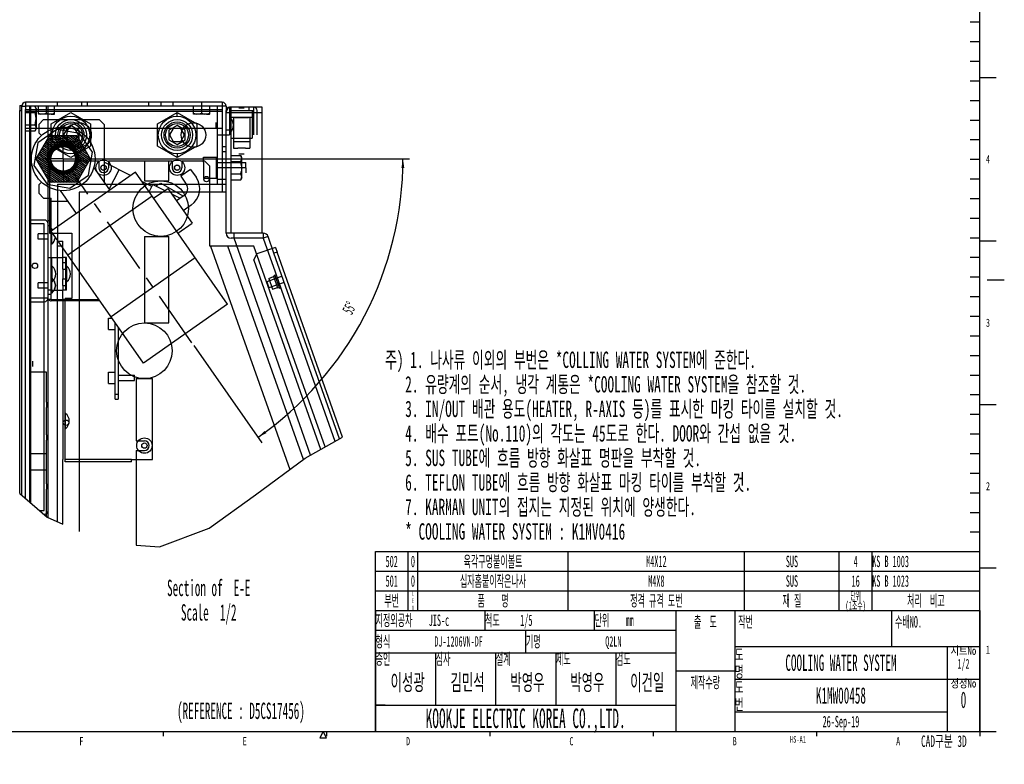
# Model space of a CAD drawing. Header units: millimetres. Extents: x 0 to 4195, y 0 to 2965.
# Tile 21 of 27: x 2686 to 4192, y 0 to 1138. Entities that reach past the tile are written whole.
import ezdxf

# ---------------------------------------------------------------- set-up
doc = ezdxf.new("R2010")
doc.units = ezdxf.units.MM
doc.header["$LTSCALE"] = 231.275
doc.linetypes.add('CENTER', pattern=[0.6, 0.375, -0.075, 0.075, -0.075])
doc.layers.get('0').update_dxf_attribs({"linetype": 'CONTINUOUS'})
for name, color, linetype in [('02___PRT_ALL_AXES', 7, 'CONTINUOUS'), ('7_ALL_FEATURES', 7, 'CONTINUOUS'), ('ALL_AXIS', 7, 'CONTINUOUS'), ('ALL_COSM_SKETCH', 7, 'CONTINUOUS')]:
    doc.layers.add(name, color=color, linetype=linetype)
doc.styles.get("Standard").update_dxf_attribs({"font": 'txt', "width": 0.5})
doc.styles.add('TEXTSTYLE_2', font='txt', dxfattribs={"width": 0.6})
doc.styles.add('TEXTSTYLE_5', font='txt', dxfattribs={"width": 0.8})
doc.dimstyles.new('DIMSTYLE_5', dxfattribs={"dimtxt": 17.5, "dimasz": 13.8, "dimexe": 2, "dimexo": 1, "dimgap": 3.5, "dimtad": 1, "dimdec": 1, "dimlfac": 0.4, "dimdsep": 46, "dimtxsty": 'Standard', "dimblk": '_FILLED', "dimblk1": '_FILLED', "dimblk2": '_FILLED', "dimcen": 0.09, "dimadec": 3, "dimazin": 2, "dimtp": 0.5, "dimtm": 0.5, "dimtfac": 1, "dimtdec": 65535, "dimtofl": 0, "dimtmove": 0, "dimatfit": 3, "dimldrblk": '_FILLED', "dimfxl": 0, "dimtolj": 1, "dimarcsym": 0})

# ---------------------------------------------------------------- blocks, each defined once
blk = doc.blocks.new('*D16')
at = {"color": 2, "linetype": 'Continuous'}
for p, q in [((2788.6, 925.6), (3282.2, 925.6)), ((2952.1, 640.3), (3056.2, 491.5))]:
    blk.add_line(p, q, dxfattribs=at)
for start, end in [(332.5, 360), (305, 332.5)]:
    blk.add_arc((2752.3, 925.6), 519.9, start, end, dxfattribs=at)
for points in [[(3274.3, 911.8), (3272.2, 925.6), (3269.8, 911.8)], [(3060.4, 509.6), (3050.5, 499.7), (3063, 505.9)]]:
    blk.add_solid(points, dxfattribs=at)
at = {"color": 2, "linetype": 'Continuous', "insert": (3182.4, 701.7), "char_height": 17.5, "width": 29.167, "attachment_point": 2, "rotation": 62.5, "line_spacing_factor": 0.9}
blk.add_mtext('55\\fgdt;{\\fgdt;~}', dxfattribs=at)
blk = doc.blocks.new('_FILLED')
at = {"color": 0, "linetype": 'ByBlock'}
blk.add_solid([(0, 0), (-1, 0.16), (-1, -0.16)], dxfattribs=at)
blk = doc.blocks.new('NAME_BL0', base_point=(3447, 142.9))
at = {"color": 2, "linetype": 'Continuous'}
for p, q in [((3230.2, 90.2), (3230.2, 105.2)), ((3245.2, 90.2), (3230.2, 90.2))]:
    blk.add_line(p, q, dxfattribs=at)
for s, height, width, p in [('DJ-1206VN-DF', 15.75, 0.5, (3320.4, 179.8)), ('Q2LN', 15.75, 0.5, (3581.9, 179.8)), ('이성광', 25, 0.583333, (3253.3, 112.7)), ('김민석', 25, 0.583333, (3345, 112.7)), ('박영우', 25, 0.583333, (3436.6, 112.7)), ('박영우', 25, 0.583333, (3528.3, 112.7)), ('이건일', 25, 0.583333, (3620, 112.7))]:
    blk.add_text(s, height=height, dxfattribs=dict(at, width=width)).set_placement(p)

msp = doc.modelspace()

# ---------------------------------------------------------------- hatches: boundary and pattern name
at = {"linetype": 'Continuous'}
h = msp.add_hatch(dxfattribs=at)
h.set_pattern_fill('DEFAULT__9', color=2, scale=2.53339, angle=325, style=0, pattern_type=0)
h.set_pattern_definition([(325, (0, 0), (1.4530928, 2.0752316), [])])
edge = h.paths.add_edge_path()
edge.add_line((2731.663, 961.3317), (2772.9147, 961.3317))
edge.add_line((2772.9147, 961.3317), (2793.5405, 925.6067))
edge.add_line((2793.5405, 925.6067), (2772.9147, 889.8817))
edge.add_line((2772.9147, 889.8817), (2731.663, 889.8817))
edge.add_line((2731.663, 889.8817), (2711.0372, 925.6067))
edge.add_line((2711.0372, 925.6067), (2731.663, 961.3317))
edge.add_arc((2752.2888, 925.6067), 23.8125, 0, 180)
edge.add_arc((2752.2888, 925.6067), 23.8125, 180, 360)
h = msp.add_hatch(dxfattribs=at)
h.set_pattern_fill('DEFAULT__8', color=2, scale=1.465576, angle=205, style=0, pattern_type=0)
h.set_pattern_definition([(205, (0, 0), (0.6193793, -1.3282631), [])])
edge = h.paths.add_edge_path()
edge.add_arc((2752.2888, 925.6067), 23.8125, 90, 270)
edge.add_arc((2752.2888, 925.6067), 23.8125, 270, 450)
edge.add_arc((2752.2888, 925.6067), 18.75, 90, 270)
edge.add_arc((2752.2888, 925.6067), 18.75, 270, 450)

# ---------------------------------------------------------------- linework, layer by layer
at = {"color": 7, "linetype": 'Continuous'}
for p, q in [((4154.9999, 50), (4154.9999, 2920)), ((2694.7824, 1012.0633), (2694.7824, 1006.3133)), ((2736.5324, 1012.0633), (2716.5324, 1012.0633)), ((2936.5324, 1012.0633), (2916.5324, 1012.0633)), ((2974.0324, 1012.0633), (2954.0324, 1012.0633)), ((2995.7824, 1012.0633), (2995.7824, 1006.3133)), ((2686.0324, 413.8523), (2686.0324, 999.5633)), ((2686.0324, 999.5633), (2689.0324, 999.5633)), ((2689.0324, 1006.3133), (2694.7824, 1006.3133)), ((2689.0324, 411.2544), (2689.0324, 1000.8133)), ((2694.7824, 406.2753), (2694.7824, 1000.8133)), ((2995.7824, 1000.5633), (2694.7824, 1000.5633)), ((2694.7824, 998.3133), (2995.7824, 998.3133)), ((2694.7824, 996.4452), (2709.2202, 996.4452)), ((2700.5324, 1006.3133), (2700.5324, 401.2961)), ((2987.7824, 1006.3133), (2700.5324, 1006.3133)), ((2702.7824, 399.3478), (2702.7824, 1006.3133)), ((2709.2202, 1005.8272), (2710.0208, 1004.2145)), ((2710.0205, 1004.2153), (2709.2202, 1005.8272)), ((2711.0324, 1002.6883), (2709.2202, 1005.8272)), ((2709.2202, 996.4452), (2710.0208, 998.0579)), ((2710.0205, 1004.2153), (2710.5063, 1002.6679)), ((2710.5063, 999.6045), (2710.0205, 998.0571)), ((2710.5059, 1002.6699), (2710.6716, 1001.1352)), ((2710.6716, 1001.1372), (2710.5059, 999.6025)), ((2711.0324, 1002.6883), (2711.0324, 971.4383)), ((2714.0324, 1006.3133), (2714.0324, 995.0741)), ((2726.5324, 995.0741), (2724.3839, 994.4582)), ((2724.3848, 994.4585), (2726.5324, 995.0741)), ((2726.5324, 993.8133), (2726.5324, 1006.3133)), ((2734.0324, 979.3838), (2764.0324, 996.7043)), ((2764.0324, 996.7043), (2794.0324, 979.3838)), ((2896.5324, 979.3838), (2926.5324, 996.7043)), ((2926.5324, 990.8133), (2926.5324, 996.7043)), ((2926.5324, 996.7043), (2956.5324, 979.3838)), ((2951.5324, 993.9576), (2951.5324, 995.0741)), ((2964.0324, 995.0741), (2961.8839, 994.4582)), ((2964.0324, 993.8133), (2964.0324, 995.0741)), ((2976.5324, 993.9576), (2976.5324, 1006.3133)), ((2987.7824, 1006.3133), (2987.7824, 962.0633)), ((3001.5324, 1006.3133), (2995.7824, 1006.3133)), ((2995.7824, 1000.5633), (2995.7824, 874.5633)), ((3001.5324, 874.5633), (3001.5324, 999.5633)), ((3001.5324, 996.5633), (3056.5324, 996.5633)), ((3006.5324, 1004.5633), (3006.5324, 965.3133)), ((3009.0324, 999.5633), (3009.0324, 957.0633)), ((3009.0324, 999.5633), (3041.5324, 999.5633)), ((3009.5324, 996.5633), (3009.5324, 1004.5633)), ((3029.4074, 1004.5633), (3021.1574, 1004.5633)), ((3021.2824, 1003.6883), (3029.2824, 1003.6883)), ((3044.0324, 962.0633), (3044.0324, 1004.5633)), ((3049.0324, 962.0633), (3049.0324, 999.5633)), ((2734.0324, 993.8133), (2714.2824, 993.8133)), ((2722.3258, 994.0851), (2720.2812, 993.9576)), ((2724.3848, 994.4585), (2722.3233, 994.0848)), ((2971.5324, 993.8133), (2951.7824, 993.8133)), ((2959.8258, 994.0851), (2957.7812, 993.9576)), ((2961.8848, 994.4585), (2959.8233, 994.0848)), ((2986.5324, 973.0633), (2986.5324, 981.0633)), ((3007.2535, 977.0633), (3007.2535, 988.8133)), ((3009.0324, 989.5633), (3041.5324, 989.5633)), ((3012.7824, 989.5633), (3012.7824, 952.0633)), ((3014.7824, 988.6883), (3035.7824, 988.6883)), ((3037.7824, 989.5633), (3037.7824, 952.0633)), ((3041.5324, 989.5633), (3041.5324, 957.0633)), ((2694.7824, 977.6813), (2709.2202, 977.6813)), ((2709.2202, 977.6813), (2710.0208, 976.0687)), ((2710.0205, 976.0695), (2709.2202, 977.6813)), ((2711.0324, 971.4383), (2709.2202, 968.2994)), ((2709.2202, 968.2994), (2710.0208, 969.9121)), ((2710.0205, 976.0695), (2710.5063, 974.5221)), ((2710.5063, 971.4586), (2710.0205, 969.9112)), ((2710.5059, 974.5241), (2710.6716, 972.9894)), ((2710.6716, 972.9914), (2710.5059, 971.4566)), ((2742.3322, 970.5179), (2713.4914, 950.3234)), ((2734.0324, 944.7428), (2734.0324, 979.3838)), ((2777.0055, 964.4041), (2742.3322, 970.5179)), ((2764.0324, 976.497), (2751.5324, 969.2802)), ((2751.5324, 969.2802), (2751.5324, 954.8464)), ((2758.2589, 972.0633), (2752.4854, 962.0633)), ((2774.4074, 972.0633), (2758.2589, 972.0633)), ((2776.5324, 969.2802), (2764.0324, 976.497)), ((2775.5794, 962.0633), (2769.8059, 972.0633)), ((2776.5324, 954.8464), (2776.5324, 969.2802)), ((2797.2001, 935.5633), (2777.0055, 964.4041)), ((2794.0324, 979.3838), (2794.0324, 944.7428)), ((2896.5324, 944.7428), (2896.5324, 979.3838)), ((2926.5324, 976.497), (2914.0324, 969.2802)), ((2914.0324, 969.2802), (2914.0324, 954.8464)), ((2920.7589, 972.0633), (2914.9854, 962.0633)), ((2932.3059, 972.0633), (2916.1574, 972.0633)), ((2939.0324, 969.2802), (2926.5324, 976.497)), ((2938.0794, 962.0633), (2932.3059, 972.0633)), ((2939.0324, 954.8464), (2939.0324, 969.2802)), ((2956.5324, 979.3838), (2956.5324, 944.7428)), ((3006.5324, 969.5633), (3001.5324, 969.5633)), ((3006.5324, 977.0633), (3006.1464, 977.0633)), ((2713.4914, 950.3234), (2707.3776, 915.6501)), ((2711.0372, 925.6067), (2731.663, 961.3317)), ((2731.663, 961.3317), (2772.9147, 961.3317)), ((2751.5324, 954.8464), (2764.0324, 947.6295)), ((2752.4854, 962.0633), (2758.2589, 952.0633)), ((2758.2589, 952.0633), (2769.8059, 952.0633)), ((2764.0324, 947.6295), (2776.5324, 954.8464)), ((2769.8059, 952.0633), (2775.5794, 962.0633)), ((2772.9147, 961.3317), (2793.5405, 925.6067)), ((2914.0324, 954.8464), (2926.5324, 947.6295)), ((2914.9854, 962.0633), (2920.7589, 952.0633)), ((2920.7589, 952.0633), (2932.3059, 952.0633)), ((2926.5324, 947.6295), (2939.0324, 954.8464)), ((2932.3059, 952.0633), (2938.0794, 962.0633)), ((2987.7824, 962.0633), (3001.5324, 962.0633)), ((3009.0324, 957.0633), (3041.5324, 957.0633)), ((3012.7824, 952.0633), (3037.7824, 952.0633)), ((2764.0324, 927.4223), (2734.0324, 944.7428)), ((2794.0324, 944.7428), (2764.0324, 927.4223)), ((2791.0862, 900.89), (2797.2001, 935.5633)), ((2926.5324, 927.4223), (2896.5324, 944.7428)), ((2956.5324, 944.7428), (2926.5324, 927.4223)), ((2995.7824, 944.5633), (3001.5324, 944.5633)), ((3031.0324, 942.0633), (3019.5324, 942.0633)), ((2731.663, 889.8817), (2711.0372, 925.6067)), ((2729.0324, 921.1883), (2729.0324, 912.9383)), ((2731.5324, 922.0633), (2731.5324, 812.0633)), ((2806.5324, 922.0633), (2731.5324, 922.0633)), ((2793.5405, 925.6067), (2772.9147, 889.8817)), ((2806.5324, 922.0633), (2806.5324, 912.0633)), ((2855.111, 899.9416), (2814.7888, 920.4867)), ((2821.5324, 922.0633), (2821.5324, 912.0633)), ((2914.0324, 922.0633), (2821.5324, 922.0633)), ((2914.0324, 892.0633), (2914.0324, 922.0633)), ((2919.0324, 922.0633), (2919.0324, 912.0633)), ((2926.5324, 933.3133), (2926.5324, 927.4223)), ((2934.0324, 922.0633), (2934.0324, 912.0633)), ((2966.7824, 920.7235), (2966.7824, 903.403)), ((2976.5324, 914.5633), (2969.0324, 922.0633)), ((2986.7824, 895.8133), (2986.7824, 928.3133)), ((3009.5324, 893.2994), (3009.5324, 930.8272)), ((3009.5324, 921.4452), (3023.9702, 921.4452)), ((3029.2824, 932.9383), (3021.2824, 932.9383)), ((3025.7824, 927.6883), (3023.9702, 930.8272)), ((3025.7824, 896.4383), (3025.7824, 927.6883)), ((2707.3776, 915.6501), (2727.5721, 886.8093)), ((2822.7621, 879.4431), (2837.7213, 908.8021)), ((3003.9264, 703.5275), (2862.6832, 905.2437)), ((2947.1659, 909.4642), (2932.2163, 898.9965)), ((2947.1659, 909.4642), (2955.5544, 897.4841)), ((3031.7824, 912.0633), (2986.7824, 912.0633)), ((3023.9702, 902.6813), (3024.7708, 905.9067)), ((3025.2559, 915.1307), (3025.4216, 912.0613)), ((3025.4216, 912.0653), (3025.2559, 908.9958)), ((3031.7824, 912.0633), (3031.7824, 904.0633)), ((2772.9147, 889.8817), (2731.663, 889.8817)), ((2762.2454, 880.6954), (2791.0862, 900.89)), ((2887.8404, 883.2651), (2872.655, 891.0025)), ((2932.2163, 898.9965), (2940.6049, 887.0164)), ((3009.5324, 902.6813), (3023.9702, 902.6813)), ((3025.7824, 896.4383), (3023.9702, 893.2994)), ((2727.5721, 886.8093), (2762.2454, 880.6954)), ((2743.5324, 887.0633), (2743.5324, 799.5633)), ((3001.5324, 874.5633), (2776.5324, 874.5633)), ((2883.7264, 875.1909), (2889.5145, 886.5507)), ((2889.5145, 886.5507), (2907.727, 877.2709)), ((2995.7824, 887.0633), (3001.5324, 887.0633)), ((2888.4941, 868.3818), (2759.4777, 778.0435)), ((2917.9694, 872.0522), (2931.3154, 865.2521)), ((2937.5352, 869.6073), (2925.5551, 861.2187)), ((2948.003, 854.6577), (2936.0229, 846.2692)), ((2723.2824, 832.0633), (2700.5324, 832.0633)), ((2723.2824, 826.3133), (2700.5324, 826.3133)), ((2723.2824, 387.8133), (2723.2824, 826.3133)), ((2729.0324, 387.8133), (2729.0324, 826.3133)), ((2874.9099, 613.1892), (2733.6667, 814.9054)), ((2731.5324, 812.0633), (2765.2824, 812.0633)), ((2743.5324, 799.5633), (2751.5324, 799.5633)), ((2765.2824, 812.0633), (2765.2824, 712.0633)), ((2914.0324, 674.5633), (2914.0324, 807.0633)), ((3058.3723, 812.0633), (3001.5324, 812.0633)), ((3058.3723, 804.0633), (3009.5324, 804.0633)), ((3013.8324, 804.0633), (3013.8324, 812.0633)), ((3130.7968, 472.6661), (3013.8331, 804.0633)), ((3058.3723, 812.0633), (3058.3723, 804.0633)), ((3065.9162, 806.7258), (3058.3723, 804.0633)), ((2977.7164, 792.0633), (3098.8885, 450.4834)), ((3044.0324, 792.0633), (2977.7164, 792.0633)), ((3119.9027, 466.0555), (3004.0324, 792.0633)), ((3152.9088, 485.1444), (3044.0324, 792.0633)), ((3077.068, 790.1524), (3048.7783, 780.1678)), ((3077.068, 790.1524), (3079.5641, 783.08)), ((2729.0324, 774.5633), (2734.7824, 774.5633)), ((2734.7824, 724.5633), (2734.7824, 774.5633)), ((2757.2824, 774.5633), (2751.5324, 774.5633)), ((2756.5121, 724.5633), (2756.5121, 774.5633)), ((2757.2824, 724.5633), (2757.2824, 774.5633)), ((2954.4554, 774.1793), (2825.4389, 683.8411)), ((3044.202, 770.5992), (3048.7783, 780.1678)), ((3044.202, 770.5992), (3146.2725, 481.3994)), ((3079.5641, 783.08), (3074.8492, 781.4159)), ((3175.013, 497.6183), (3074.8492, 781.4159)), ((2735.5035, 737.8133), (2735.5035, 761.3133)), ((2743.5324, 745.4383), (2743.5324, 753.6883)), ((2751.5324, 757.0633), (2751.5324, 742.0633)), ((2751.5324, 757.0633), (2757.2824, 757.0633)), ((2758.0035, 737.8133), (2758.0035, 761.3133)), ((2751.5324, 742.0633), (2757.2824, 742.0633)), ((3087.3299, 746.0537), (3063.7552, 737.7332)), ((3066.8337, 742.5316), (3072.4916, 726.5008)), ((3066.8871, 742.8156), (3074.2944, 745.4299)), ((3074.045, 746.1366), (3080.3663, 728.226)), ((3075.8198, 748.6194), (3083.3083, 727.4022)), ((3076.4577, 752.8213), (3086.4423, 724.5316)), ((2734.7824, 724.5633), (2729.0324, 724.5633)), ((2751.5324, 732.0633), (2751.5324, 724.5633)), ((2751.5324, 732.0633), (2757.2824, 732.0633)), ((2757.2824, 724.5633), (2751.5324, 724.5633)), ((3063.7552, 737.7332), (3067.0834, 728.3033)), ((3090.6581, 736.6238), (3067.0834, 728.3033)), ((3072.7114, 726.3132), (3080.1187, 728.9276)), ((2700.5324, 712.8133), (2729.0324, 712.8133)), ((2751.5324, 712.0633), (2751.5324, 465.8133)), ((2755.2824, 462.0633), (2755.2824, 712.0633)), ((2765.2824, 712.0633), (2755.2824, 712.0633)), ((2700.5324, 707.0633), (2723.2824, 707.0633)), ((3003.9264, 703.5275), (2874.9099, 613.1892)), ((2889.0324, 674.5633), (2914.0324, 674.5633)), ((2706.0324, 608.0633), (2706.0324, 616.0633)), ((2726.5324, 599.5633), (2700.5324, 599.5633)), ((2889.0324, 465.8133), (2889.0324, 589.5633)), ((2743.5324, 570.4383), (2743.5324, 578.6883)), ((2726.5324, 553.6883), (2726.5324, 545.4383)), ((2743.5324, 520.4383), (2743.5324, 528.6883)), ((2756.0035, 512.8133), (2756.0035, 536.3133)), ((2726.5324, 503.6883), (2726.5324, 495.4383)), ((3122.5216, 467.9962), (3179.4346, 500.1135)), ((2864.0324, 494.5633), (2876.5324, 494.5633)), ((2726.5324, 474.5633), (2700.5324, 474.5633)), ((2864.0324, 479.5633), (2876.5324, 479.5633)), ((3046.7709, 411.863), (3122.5216, 467.9962)), ((2856.5324, 465.8133), (2889.0324, 465.8133)), ((2856.5324, 462.0633), (2856.5324, 465.8133)), ((2726.5324, 449.5633), (2700.5324, 449.5633)), ((2726.5324, 428.6883), (2726.5324, 420.4383)), ((2686.0324, 413.8523), (2727.8268, 377.6608)), ((2975.4271, 360.8138), (3046.7709, 411.863)), ((2716.1026, 387.8133), (2723.2824, 387.8133)), ((2722.7428, 382.0633), (2723.2824, 382.0633)), ((2727.8268, 377.6608), (2751.5324, 366.9499)), ((2899.8349, 332.0705), (2975.4271, 360.8138)), ((2864.0324, 334.926), (2899.8349, 332.0705)), ((3230, 235), (4154.9999, 235)), ((3230, 50), (3230, 235)), ((125, 50), (4154.9999, 50))]:
    msp.add_line(p, q, dxfattribs=at)
at = {"color": 2, "linetype": 'Continuous'}
for p, q in [((4140, 1135), (4154.9999, 1135)), ((4140, 1104.9999), (4154.9999, 1104.9999)), ((4140, 1075), (4154.9999, 1075)), ((4140, 1044.9999), (4154.9999, 1044.9999)), ((4154.9999, 1049.9999), (4180, 1049.9999)), ((4140, 1015), (4154.9999, 1015)), ((4140, 984.9999), (4154.9999, 984.9999)), ((4140, 955), (4154.9999, 955)), ((4140, 925), (4154.9999, 925)), ((4140, 895), (4154.9999, 895)), ((4140, 865), (4154.9999, 865)), ((4140, 835), (4154.9999, 835)), ((4140, 805), (4154.9999, 805)), ((4154.9999, 800), (4180, 800)), ((4140, 774.9999), (4154.9999, 774.9999)), ((4140, 745), (4154.9999, 745)), ((4192.5, 740), (4166.2925, 740)), ((4140, 714.9999), (4154.9999, 714.9999)), ((4140, 685), (4154.9999, 685)), ((4140, 654.9999), (4154.9999, 654.9999)), ((4140, 625), (4154.9999, 625)), ((4140, 594.9999), (4154.9999, 594.9999)), ((4140, 565), (4154.9999, 565)), ((4154.9999, 550), (4180, 550)), ((4140, 534.9999), (4154.9999, 534.9999)), ((4140, 505), (4154.9999, 505)), ((4140, 474.9999), (4154.9999, 474.9999)), ((4140, 445), (4154.9999, 445)), ((4140, 414.9999), (4154.9999, 414.9999)), ((4140, 385), (4154.9999, 385)), ((4140, 355), (4154.9999, 355)), ((3230.0226, 234.9845), (3230.0226, 324.9845)), ((3230.0226, 324.9845), (4155.0226, 324.9845)), ((3280.0226, 234.9845), (3280.0226, 324.9845)), ((3295.0226, 234.9845), (3295.0226, 324.9845)), ((3525.0226, 234.9845), (3525.0226, 324.9845)), ((3795.0226, 234.9845), (3795.0226, 324.9845)), ((3940.0226, 234.9845), (3940.0226, 324.9845)), ((3990.0226, 234.9845), (3990.0226, 324.9845)), ((4140, 325), (4154.9999, 325)), ((4155.0226, 234.9845), (4155.0226, 324.9845)), ((3230.0226, 294.9845), (4155.0226, 294.9845)), ((4154.9999, 300), (4180, 300)), ((3230.0226, 264.9845), (4155.0226, 264.9845)), ((3230, 235), (3690, 235)), ((3230, 235), (3230, 205)), ((3230.0226, 234.9845), (4155.0226, 234.9845)), ((3397.5, 235), (3397.5, 205)), ((3565, 235), (3565, 205)), ((3690, 235), (3690, 205)), ((3690, 235), (3780, 235)), ((3690, 235), (3690, 50)), ((3780, 235), (4155, 235)), ((3780, 235), (3780, 180)), ((3780, 235), (3780, 50)), ((3780, 235), (4155, 235)), ((3780, 235), (3780, 180)), ((4020, 235), (4020, 180)), ((4020, 235), (4020, 180)), ((4155, 235), (4155, 180)), ((4155, 235), (4155, 180)), ((3230, 205), (3690, 205)), ((3230, 205), (3690, 205)), ((3230, 205), (3230, 170)), ((3230, 204.9999), (3690, 204.9999)), ((3230, 204.9999), (3230, 169.9999)), ((3460, 205), (3460, 170)), ((3460, 204.9999), (3460, 169.9999)), ((3690, 205), (3690, 170)), ((3690, 204.9999), (3690, 169.9999)), ((3230, 170), (3690, 170)), ((3230, 170), (3230, 90)), ((3230, 170), (3690, 170)), ((3230, 169.9999), (3690, 169.9999)), ((3322, 170), (3322, 90)), ((3414, 170), (3414, 90)), ((3414, 169.9999), (3598, 169.9999)), ((3414, 169.9999), (3414, 89.9999)), ((3506, 170), (3506, 90)), ((3506, 169.9999), (3506, 89.9999)), ((3598, 170), (3598, 90)), ((3598, 169.9999), (3598, 89.9999)), ((3690, 170), (3690, 90)), ((3779.9999, 180), (4154.9999, 180)), ((3779.9999, 180), (3779.9999, 50)), ((3780, 180), (4155, 180)), ((3780, 180), (4155, 180)), ((4104.9999, 180), (4104.9999, 50)), ((4154.9999, 180), (4154.9999, 50)), ((3690, 142.5), (3780, 142.5)), ((3779.9999, 130), (4154.9999, 130)), ((3230, 90), (3690, 90)), ((3230, 90), (3690, 90)), ((3230, 90), (3230, 50)), ((3414, 89.9999), (3598, 89.9999)), ((3690, 90), (3690, 50)), ((3779.9999, 80), (4104.9999, 80)), ((2905, 50), (2905, 42.5)), ((3150, 50), (3144.9999, 40)), ((3155, 40), (3150, 50)), ((3155, 50), (3155, 42.5)), ((3230, 50), (3690, 50)), ((3405, 50), (3405, 42.5)), ((3655.0001, 50), (3655.0001, 42.5)), ((3690, 50), (3780, 50)), ((3779.9999, 50), (4154.9999, 50)), ((3904.9999, 50), (3904.9999, 42.5)), ((4154.9999, 50), (4180, 50)), ((4154.9999, 50), (4154.9999, 42.5)), ((3144.9999, 40), (3155, 40))]:
    msp.add_line(p, q, dxfattribs=at)
at = {"color": 6, "linetype": 'Continuous'}
for p, q in [((2716.5324, 1012.0633), (2694.7824, 1012.0633)), ((2916.5324, 1012.0633), (2736.5324, 1012.0633)), ((2742.7824, 1012.0633), (2742.7824, 1006.3133)), ((2780.2824, 1012.0633), (2780.2824, 1006.3133)), ((2789.0324, 1012.0633), (2789.0324, 1006.3133)), ((2882.7824, 1012.0633), (2882.7824, 1006.3133)), ((2901.5324, 1012.0633), (2901.5324, 1006.3133)), ((2920.2824, 1012.0633), (2920.2824, 1006.3133)), ((2954.0324, 1012.0633), (2936.5324, 1012.0633)), ((2964.0324, 1012.0633), (2964.0324, 995.0741)), ((2995.7824, 1012.0633), (2974.0324, 1012.0633)), ((2686.0324, 1007.0633), (2686.0324, 999.5633)), ((2686.0324, 1007.0633), (2689.0324, 1007.0633)), ((2689.0324, 1000.8133), (2689.0324, 1007.0633)), ((2694.7824, 1006.3133), (2694.7824, 1000.8133)), ((2700.5324, 1006.3133), (2694.7824, 1006.3133)), ((2729.0324, 921.1883), (2729.0324, 1006.3133)), ((2739.0324, 995.0741), (2736.8839, 994.4582)), ((2736.8848, 994.4585), (2739.0324, 995.0741)), ((2739.0324, 993.9576), (2739.0324, 1006.3133)), ((2951.5324, 995.0741), (2951.5324, 1006.3133)), ((2976.5324, 995.0741), (2974.3839, 994.4582)), ((2995.7824, 1006.3133), (2987.7824, 1006.3133)), ((2995.7824, 1006.3133), (2995.7824, 1000.5633)), ((3001.5324, 1006.3133), (3001.5324, 999.5633)), ((3021.1574, 1004.5633), (3006.5324, 1004.5633)), ((3009.0324, 999.5633), (3006.5324, 999.5633)), ((3009.5324, 930.8272), (3009.5324, 996.5633)), ((3056.5324, 1004.5633), (3029.4074, 1004.5633)), ((3036.5324, 1004.5633), (3036.5324, 999.5633)), ((3041.5324, 999.5633), (3041.5324, 989.5633)), ((3041.5324, 999.5633), (3044.0324, 999.5633)), ((3056.5324, 812.0633), (3056.5324, 1004.5633)), ((2710.5063, 983.9998), (2710.5059, 983.9958)), ((2710.6716, 987.0653), (2710.6716, 987.0613)), ((2734.8258, 994.0851), (2732.7812, 993.9576)), ((2734.0324, 993.8133), (2738.7824, 993.8133)), ((2736.8848, 994.4585), (2734.8233, 994.0848)), ((2739.0326, 993.9577), (2738.7824, 993.8133)), ((2951.5323, 993.9577), (2951.7824, 993.8133)), ((2972.3258, 994.0851), (2970.2812, 993.9576)), ((2971.5324, 993.8133), (2976.2824, 993.8133)), ((2974.3848, 994.4585), (2972.3233, 994.0848)), ((2976.5326, 993.9577), (2976.2824, 993.8133)), ((2758.2589, 972.0633), (2694.7824, 972.0633)), ((2694.7824, 968.2994), (2709.2202, 968.2994)), ((2916.1574, 972.0633), (2774.4074, 972.0633)), ((2995.7824, 972.0633), (2932.3059, 972.0633)), ((3006.5324, 965.3133), (3006.5324, 962.0633)), ((3007.2535, 977.0633), (3007.2535, 965.3133)), ((2987.7824, 962.0633), (2987.7824, 887.0633)), ((3001.5324, 962.0633), (3006.5324, 962.0633)), ((3012.7824, 952.0633), (3012.7824, 942.0633)), ((3037.7824, 952.0633), (3037.7824, 942.0633)), ((2995.7824, 937.0633), (3001.5324, 937.0633)), ((3012.7824, 942.0633), (3019.5324, 942.0633)), ((3031.0324, 942.0633), (3037.7824, 942.0633)), ((2876.5324, 922.0633), (2876.5324, 892.0633)), ((2919.0324, 922.0633), (2914.0324, 922.0633)), ((2969.0324, 922.0633), (2934.0324, 922.0633)), ((2966.7824, 920.7235), (2966.7824, 928.3133)), ((2966.7824, 928.3133), (2986.7824, 928.3133)), ((2986.7824, 920.0633), (3031.7824, 920.0633)), ((3009.5324, 930.8272), (3023.9702, 930.8272)), ((3023.9702, 930.8272), (3024.7708, 929.2145)), ((3024.7708, 923.0579), (3024.7705, 923.0571)), ((3025.2559, 927.6699), (3025.2563, 927.6679)), ((3025.2563, 924.6045), (3025.2559, 924.6025)), ((3025.4216, 926.1372), (3025.4216, 926.1352)), ((3031.7824, 912.0633), (3031.7824, 920.0633)), ((2729.0324, 826.3133), (2729.0324, 912.9383)), ((2976.5324, 792.0633), (2976.5324, 914.5633)), ((2876.5324, 892.0633), (2914.0324, 892.0633)), ((2966.7824, 903.403), (2966.7824, 895.8133)), ((2966.7824, 895.8133), (2986.7824, 895.8133)), ((2987.7824, 894.5633), (3001.5324, 894.5633)), ((3009.5324, 812.0633), (3009.5324, 893.2994)), ((3009.5324, 893.2994), (3023.9702, 893.2994)), ((3023.9702, 902.6813), (3024.7708, 901.0687)), ((3024.7708, 894.9121), (3024.7705, 894.9112)), ((3025.2559, 899.5241), (3025.2563, 899.5221)), ((3025.2563, 896.4586), (3025.2559, 896.4566)), ((3025.4216, 897.9914), (3025.4216, 897.9894)), ((2743.5324, 887.0633), (2995.7824, 887.0633)), ((2776.5324, 874.5633), (2776.5324, 355.6542)), ((3001.5324, 812.0633), (3001.5324, 874.5633)), ((2743.5324, 753.6883), (2743.5324, 799.5633)), ((2751.5324, 757.0633), (2751.5324, 799.5633)), ((2876.5324, 807.0633), (2876.5324, 674.5633)), ((2876.5324, 807.0633), (2914.0324, 807.0633)), ((3058.3723, 804.0633), (3076.4577, 752.8213)), ((3074.8492, 781.4159), (3065.9162, 806.7258)), ((2751.5324, 792.0633), (2743.5324, 792.0633)), ((2977.7164, 792.0633), (2976.5324, 792.0633)), ((2734.7824, 774.5633), (2751.5324, 774.5633)), ((3179.4346, 500.1135), (3079.5641, 783.08)), ((2751.5324, 767.0633), (2757.2824, 767.0633)), ((2743.5324, 578.6883), (2743.5324, 745.4383)), ((2751.5324, 732.0633), (2751.5324, 742.0633)), ((2734.7824, 724.5633), (2751.5324, 724.5633)), ((2751.5324, 712.0633), (2751.5324, 724.5633)), ((3080.3683, 728.2203), (3082.7258, 729.0524)), ((3086.4423, 724.5316), (3167.9384, 493.6259)), ((2876.5324, 674.5633), (2889.0324, 674.5633)), ((2726.5324, 553.6883), (2726.5324, 599.5633)), ((2864.0324, 589.5633), (2864.0324, 494.5633)), ((2864.0324, 589.5633), (2889.0324, 589.5633)), ((2743.5324, 528.6883), (2743.5324, 570.4383)), ((2726.5324, 503.6883), (2726.5324, 545.4383)), ((2743.5324, 370.5646), (2743.5324, 520.4383)), ((2726.5324, 428.6883), (2726.5324, 495.4383)), ((2864.0324, 479.5633), (2864.0324, 334.926)), ((2751.5324, 366.9499), (2751.5324, 465.8133)), ((2856.5324, 465.8133), (2755.2824, 465.8133)), ((2856.5324, 462.0633), (2755.2824, 462.0633)), ((2726.5324, 378.7817), (2726.5324, 420.4383)), ((2729.0324, 377.1161), (2729.0324, 387.8133))]:
    msp.add_line(p, q, dxfattribs=at)
at = {"color": 7, "linetype": 'Continuous'}
for points in [[(2709.2202, 977.6813), (2710.0208, 980.9067), (2710.5063, 983.9998), (2710.6716, 987.0653), (2710.5059, 990.1307), (2710.0205, 993.2215), (2709.2202, 996.4452)], [(2714.0324, 995.0741), (2716.181, 994.4582), (2718.2415, 994.0848)], [(2720.2837, 993.9576), (2718.239, 994.0851), (2716.18, 994.4585), (2714.0324, 995.0741)], [(2951.5324, 995.0741), (2953.681, 994.4582), (2955.7415, 994.0848)], [(2957.7837, 993.9576), (2955.739, 994.0851), (2953.68, 994.4585), (2951.5324, 995.0741)], [(3023.9702, 921.4452), (3024.7708, 923.0579), (3025.2563, 924.6045), (3025.4216, 926.1372), (3025.2559, 927.6699), (3024.7705, 929.2153), (3023.9702, 930.8272)], [(3025.2559, 915.1307), (3024.7705, 918.2215), (3023.9702, 921.4452)], [(3023.9702, 921.4452), (3024.7708, 918.2199), (3025.2563, 915.1268)], [(3025.2563, 908.9998), (3024.7705, 905.905), (3023.9702, 902.6813)], [(3023.9702, 893.2994), (3024.7708, 894.9121), (3025.2563, 896.4586), (3025.4216, 897.9914), (3025.2559, 899.5241), (3024.7705, 901.0695), (3023.9702, 902.6813)], [(3076.4307, 746.8885), (3075.6338, 746.6541), (3074.8379, 746.4033), (3074.045, 746.1366)], [(3076.4024, 746.9686), (3075.6177, 746.6785), (3074.8407, 746.3742), (3074.0733, 746.0564)]]:
    msp.add_lwpolyline(points, dxfattribs=at)
at = {"color": 6, "linetype": 'Continuous'}
for points in [[(2709.2202, 996.4452), (2710.0208, 993.2199), (2710.5063, 990.1268)], [(2726.5324, 995.0741), (2728.681, 994.4582), (2730.7415, 994.0848)], [(2732.7837, 993.9576), (2730.739, 994.0851), (2728.68, 994.4585), (2726.5324, 995.0741)], [(2964.0324, 995.0741), (2966.181, 994.4582), (2968.2415, 994.0848)], [(2970.2837, 993.9576), (2968.239, 994.0851), (2966.18, 994.4585), (2964.0324, 995.0741)], [(2710.0208, 980.9067), (2710.0205, 980.905), (2709.2202, 977.6813)]]:
    msp.add_lwpolyline(points, dxfattribs=at)
at = {"color": 7, "linetype": 'Continuous'}
for centre, radius in [((2764.0324, 962.0633), 28.75), ((2764.0324, 962.0633), 23.75), ((2764.0324, 962.0633), 20), ((2764.0324, 962.0633), 17.4999), ((2776.5324, 962.0633), 18.75), ((2926.5324, 962.0633), 28.75), ((2926.5324, 962.0633), 23.75), ((2926.5324, 962.0633), 20), ((2926.5324, 962.0633), 17.4999), ((2951.5324, 962.0633), 18.75), ((2752.2888, 925.6067), 23.8125), ((2752.2888, 925.6067), 18.75), ((2814.0324, 912.0633), 11.75), ((2926.5324, 912.0633), 11.75), ((2814.0324, 912.0633), 4.125), ((2814.0324, 912.0633), 4), ((2926.5324, 912.0633), 4.125), ((2926.5324, 912.0633), 4), ((2756.5324, 894.5633), 4.125), ((2971.5324, 894.5633), 4.125), ((2709.0324, 762.0633), 4.125), ((2756.5324, 522.0633), 4.125), ((2876.5324, 487.0633), 11.75), ((2876.5324, 487.0633), 4.125)]:
    msp.add_circle(centre, radius, dxfattribs=at)
at = {"color": 6, "linetype": 'Continuous'}
for centre in [(2901.5324, 849.5633), (2876.5324, 632.0633)]:
    msp.add_circle(centre, 42.5, dxfattribs=at)
at = {"color": 7, "linetype": 'Continuous'}
for centre, radius, start, end in [((2694.7824, 1006.3133), 5.75, 90, 180), ((2995.7824, 1006.3133), 5.75, 0, 90), ((3009.5324, 996.5633), 8, 90, 180), ((3006.5324, 999.5633), 5, 90, 180), ((3044.0324, 999.5633), 5, 0, 90), ((2814.0324, 912.0633), 7.5, 180, 360), ((2926.5324, 912.0633), 7.5, 180, 360), ((2930.3655, 879.8467), 30.75, 305, 35), ((2930.3655, 879.8467), 12.5, 305, 35), ((2723.2824, 826.3133), 5.75, 0, 90), ((3009.5324, 812.0633), 8, 180, 270), ((3058.3723, 804.0633), 8, 19.4400348, 90), ((2723.2824, 712.8133), 5.75, 270, 360), ((2723.2824, 387.8133), 5.75, 270, 360)]:
    msp.add_arc(centre, radius, start, end, dxfattribs=at)
at = {"color": 6, "linetype": 'Continuous'}
for centre, radius, start, end in [((2997.5324, 977.0633), 15.25, 309.6019271, 50.3980729), ((2725.7824, 749.5633), 15.25, 309.6019271, 50.3980729), ((2748.2824, 749.5633), 15.25, 309.6019271, 50.3980729), ((2746.2824, 524.5633), 15.25, 309.6019271, 50.3980729), ((2876.5324, 487.0633), 7.5, 270, 90)]:
    msp.add_arc(centre, radius, start, end, dxfattribs=at)
at = {"layer": '02___PRT_ALL_AXES', "color": 7, "linetype": 'CENTER'}
for p, q in [((2752.2888, 925.6067), (2752.2888, 956.9192)), ((2752.2888, 925.6067), (2720.9763, 925.6067)), ((2752.2888, 925.6067), (2752.2888, 894.2942)), ((2752.2888, 925.6067), (2783.6013, 925.6067)), ((2949.2098, 644.3744), (2764.8651, 907.646))]:
    msp.add_line(p, q, dxfattribs=at)
at = {"layer": '02___PRT_ALL_AXES', "color": 7, "linetype": 'Continuous'}
for p, q in [((2862.6832, 905.2437), (2733.6667, 814.9054)), ((2823.7734, 877.9988), (2799.3181, 912.9246)), ((2772.5764, 842.1503), (2748.1211, 877.0761)), ((2890.645, 865.31), (2912.1478, 880.3664)), ((2912.1478, 880.3663), (2949.4302, 827.1216)), ((2927.9275, 812.0651), (2949.4302, 827.1215))]:
    msp.add_line(p, q, dxfattribs=at)
msp.add_circle((2752.2888, 925.6067), 48.75, dxfattribs=at)
at = {"layer": '7_ALL_FEATURES', "color": 3, "linetype": 'Continuous'}
for p, q in [((2722.2888, 985.6067), (2714.7888, 978.1067)), ((2722.2888, 985.6067), (2807.2888, 985.6067)), ((2814.7888, 978.1067), (2807.2888, 985.6067)), ((2714.7888, 978.1067), (2714.7888, 965.6067)), ((2714.7888, 965.6067), (2719.0939, 961.3016)), ((2814.7888, 978.1067), (2814.7888, 890.8302)), ((2719.1034, 889.9213), (2714.7888, 885.6067)), ((2714.7888, 885.6067), (2714.7888, 873.1067)), ((2714.7888, 873.1067), (2722.2888, 865.6067)), ((2722.2888, 865.6067), (2734.0388, 865.6067)), ((2734.0388, 815.1659), (2734.0388, 865.6067)), ((2759.6531, 860.6067), (2734.0388, 860.6067)), ((2734.0388, 710.6067), (2734.0388, 814.374)), ((2734.0388, 710.6067), (2806.6974, 710.6067)), ((2836.5324, 667.9979), (2836.5324, 558.3133))]:
    msp.add_line(p, q, dxfattribs=at)
at = {"layer": '7_ALL_FEATURES', "color": 7, "linetype": 'Continuous'}
for p, q in [((2894.0733, 884.2279), (2901.5324, 888.5344)), ((2901.5324, 888.5344), (2935.2824, 869.0489)), ((2935.2824, 869.0489), (2935.2824, 868.0298)), ((2729.0388, 710.6067), (2729.0388, 830.6067)), ((2734.0388, 830.6067), (2729.0388, 830.6067)), ((2734.0388, 823.1067), (2729.0388, 823.1067)), ((2734.0388, 718.1067), (2729.0388, 718.1067)), ((2734.0388, 710.6067), (2729.0388, 710.6067)), ((2808.3033, 708.3133), (2734.0324, 708.3133)), ((2831.5324, 558.3133), (2831.5324, 675.1387)), ((2831.5324, 565.8133), (2836.5324, 565.8133)), ((2831.5324, 558.3133), (2836.5324, 558.3133))]:
    msp.add_line(p, q, dxfattribs=at)
msp.add_arc((2734.0324, 713.3133), 5, 212.9760355, 270, dxfattribs=at)
at = {"layer": 'ALL_AXIS', "color": 7, "linetype": 'Continuous'}
for p, q in [((2734.7599, 818.6067), (2734.0388, 818.6067)), ((2734.7599, 815.6709), (2734.7599, 818.6067)), ((2729.0388, 810.8567), (2714.0388, 810.8567)), ((2714.0388, 802.8568), (2714.0388, 810.8566)), ((2729.0388, 802.8567), (2714.0388, 802.8567)), ((2734.7599, 795.1067), (2734.7599, 813.3441)), ((2734.7599, 795.1067), (2734.0388, 795.1067)), ((2734.7599, 743.6067), (2734.0388, 743.6067)), ((2734.7599, 720.1067), (2734.7599, 743.6067)), ((2729.0388, 736.0633), (2714.0324, 736.0633)), ((2714.0324, 735.9106), (2714.0324, 736.0632)), ((2729.0388, 735.8567), (2714.0388, 735.8567)), ((2714.0388, 727.8568), (2714.0388, 735.8566)), ((2729.0388, 727.8567), (2714.0388, 727.8567)), ((2734.7599, 720.1067), (2734.0388, 720.1067)), ((2821.5324, 682.0633), (2826.6838, 682.0633)), ((2821.5324, 664.5634), (2821.5324, 682.0631)), ((2821.5324, 664.5633), (2831.5324, 664.5633)), ((2821.5324, 599.5633), (2831.5324, 599.5633)), ((2821.5324, 582.0634), (2821.5324, 599.5631)), ((2836.5324, 594.8133), (2861.5324, 594.8133)), ((2861.5324, 586.8133), (2861.5324, 594.8133)), ((2821.5324, 582.0633), (2831.5324, 582.0633)), ((2836.5324, 586.8133), (2861.5324, 586.8133))]:
    msp.add_line(p, q, dxfattribs=at)
for centre, start, end in [((2725.0388, 806.8567), 41.2290728, 50.3980729), ((2725.0388, 806.8567), 309.6019271, 355.3912575), ((2725.0388, 731.8567), 309.6019271, 50.3980729)]:
    msp.add_arc(centre, 15.25, start, end, dxfattribs=at)
at = {"layer": 'ALL_COSM_SKETCH', "color": 7, "linetype": 'Continuous'}
for points in [[(2740.1845, 805.5974), (2740.0522, 804.9644), (2739.8671, 804.3382), (2739.6142, 803.6848), (2739.3225, 803.0791), (2738.9805, 802.4868), (2738.5614, 801.8716)], [(2738.5614, 736.8418), (2739.0624, 736.0935), (2739.4978, 735.2846), (2739.84, 734.4536), (2740.0869, 733.6059), (2740.2368, 732.7469), (2740.2888, 731.8567)], [(2740.2888, 731.8567), (2740.2439, 731.0294), (2740.1011, 730.1698), (2739.8612, 729.3211), (2739.5259, 728.4887), (2739.0972, 727.678), (2738.5614, 726.8716)]]:
    msp.add_lwpolyline(points, dxfattribs=at)

# ---------------------------------------------------------------- block references
at = {"color": 2, "linetype": 'Continuous'}
msp.add_blockref('NAME_BL0', (3446.9503, 142.8529), dxfattribs=at)

# ---------------------------------------------------------------- texts
at = {"color": 2, "linetype": 'Continuous', "line_spacing_factor": 0.9}
for s, insert, char_height, width, attachment_point, style in [('4', (4167.5, 931.25), 12.5, 7.5, 2, 'TEXTSTYLE_2'), ('3', (4167.5, 681.25), 12.5, 7.5, 2, 'TEXTSTYLE_2'), ('주) 1. 나사류 이외의 부번은 *COLLING WATER SYSTEM에 준한다.\\P   2. 유량계의 순서, 냉각 계통은 *COOLING WATER SYSTEM을 참조할 것.\\P   3. IN/OUT 배관 용도(HEATER, R-AXIS 등)를 표시한 마킹 타이를 설치할 것.\\P   4. 배수 포트(No.110)의 각도는 45도로 한다. DOOR와 간섭 없을 것.\\P   5. SUS TUBE에 흐름 방향 화살표 명판을 부착할 것.\\P   6. TEFLON TUBE에 흐름 방향 화살표 마킹 타이를 부착할 것.\\P   7. KARMAN UNIT의 접지는 지정된 위치에 양생한다.\\P   * COOLING WATER SYSTEM : K1MV0416', (3244.9917, 630.8171), 25, 870, 1, 'TEXTSTYLE_2'), ('2', (4167.5, 431.25), 12.5, 7.5, 2, 'TEXTSTYLE_2'), ('시트No\\P\\H15.0;{\\W0.5;1}{\\W0.5;/}{\\W0.5;2}', (4129.9999, 179.6094), 12.5, 43.333333, 2, 'TEXTSTYLE_5'), ('1', (4167.5, 181.25), 12.5, 7.5, 2, 'TEXTSTYLE_2'), ('도\\P명', (3779.9999, 176.25), 17.5, 12.25, 1, 'TEXTSTYLE_2'), ('도\\P번', (3779.9999, 126.25), 17.5, 12.25, 1, 'TEXTSTYLE_2'), ('정정No\\P\\H25.0;{\\W0.5;0}', (4129.9999, 129.6094), 12.5, 43.333333, 2, 'TEXTSTYLE_5'), ('CAD구분 3D', (4099.9999, 43.75), 17.5, 87.5, 2, 'TEXTSTYLE_2'), ('F', (2779.9999, 41.25), 12.5, 7.5, 2, 'TEXTSTYLE_2'), ('E', (3029.9999, 41.25), 12.5, 7.5, 2, 'TEXTSTYLE_2'), ('D', (3279.9999, 41.25), 12.5, 7.5, 2, 'TEXTSTYLE_2'), ('C', (3529.9999, 41.25), 12.5, 7.5, 2, 'TEXTSTYLE_2'), ('B', (3779.9999, 41.25), 12.5, 7.5, 2, 'TEXTSTYLE_2'), ('HS-A1', (3876.7175, 42.7489), 10, 30, 2, 'TEXTSTYLE_2'), ('A', (4029.9999, 41.25), 12.5, 7.5, 2, 'TEXTSTYLE_2')]:
    msp.add_mtext(s, dxfattribs=dict(at, insert=insert, char_height=char_height, width=width, attachment_point=attachment_point, style=style))
at = {"color": 2, "linetype": 'Continuous'}
for s, insert, char_height, width, attachment_point, line_spacing_factor in [('502', (3255.0226, 318.7345), 17.5, 26.25, 2, 0.9), ('0', (3287.5226, 318.7345), 17.5, 8.75, 2, 0.9), ('육각구멍붙이볼트', (3410.0226, 318.7345), 17.5, 81.666667, 2, 0.9), ('M4X12', (3660.0226, 318.7345), 17.5, 43.75, 2, 0.9), ('SUS', (3867.5226, 318.7345), 17.5, 26.25, 2, 0.9), ('4', (3965.0226, 318.7345), 17.5, 8.75, 2, 0.9), ('KS B 1003', (3990.3351, 318.7345), 17.5, 78.75, 1, 0.9), ('501', (3255.0226, 288.7345), 17.5, 26.25, 2, 0.9), ('0', (3287.5226, 288.7345), 17.5, 8.75, 2, 0.9), ('십자홈붙이작은나사', (3410.0226, 288.7345), 17.5, 91.875, 2, 0.9), ('M4X8', (3660.0226, 288.7345), 17.5, 35, 2, 0.9), ('SUS', (3867.5226, 288.7345), 17.5, 26.25, 2, 0.9), ('16', (3965.0226, 288.7345), 17.5, 17.5, 2, 0.9), ('KS B 1023', (3990.3351, 288.7345), 17.5, 78.75, 1, 0.9), ('Section of  E-E\\PScale  1/2', (2974.9566, 281.9625), 25, 187.5, 2, 0.9), ('부번', (3255.0226, 258.7345), 17.5, 20.416667, 2, 0.9), ('L\\PE\\PV', (3287.5226, 264.9845), 7.5, 3.75, 2, 0.9), ('품    명', (3410.0226, 258.7345), 17.5, 55.416667, 2, 0.9), ('정격 규격 도번', (3660.0226, 258.7345), 17.5, 78.75, 2, 0.9), ('재 질', (3867.5226, 258.7345), 17.5, 29.166667, 2, 0.9), ('단위\\P(1조수)', (3965.0226, 263.7345), 12.5, 33.333333, 2, 0.72), ('처리  비고', (4072.5226, 258.7345), 17.5, 58.333333, 2, 0.9), ('지정외공차    JIS-c', (3230.3125, 228.75), 17.5, 129.791667, 1, 0.9), ('척도     1/5', (3397.8125, 228.75), 17.5, 90.416667, 1, 0.9), ('단위    mm', (3565.3125, 228.75), 17.5, 72.916667, 1, 0.9), ('출  도', (3735, 226.25), 17.5, 37.916667, 2, 0.9), ('작번', (3785.25, 226.25), 17.5, 20.416667, 1, 0.9), ('수배NO.', (4025.25, 226.25), 17.5, 46.666667, 1, 0.9), ('형식', (3230.3125, 196.2499), 17.5, 20.416667, 1, 0.9), ('기명', (3460.3125, 196.2499), 17.5, 20.416667, 1, 0.9), ('승인', (3230.3125, 169.6094), 17.5, 20.416667, 1, 0.9), ('심사', (3322.3125, 169.6094), 17.5, 20.416667, 1, 0.9), ('설계', (3414.3125, 169.6094), 17.5, 20.416667, 1, 0.9), ('제도', (3506.3125, 169.6094), 17.5, 20.416667, 1, 0.9), ('검도', (3598.3125, 169.6094), 17.5, 20.416667, 1, 0.9), ('COOLING WATER SYSTEM', (3942.4999, 167.5), 25, 250, 2, 0.9), ('제작수량', (3735, 133.75), 17.5, 40.833333, 2, 0.9), ('K1MW00458', (3942.4999, 117.5), 25, 112.5, 2, 0.9), ('(REFERENCE : D5CS17456)', (2926.4924, 93.9809), 25, 287.5, 1, 0.9), ('KOOKJE ELECTRIC KOREA CO.,LTD.', (3460, 85), 30, 450, 2, 0.9), ('26-Sep-19', (3942.4999, 73.75), 17.5, 78.75, 2, 0.9)]:
    msp.add_mtext(s, dxfattribs=dict(at, insert=insert, char_height=char_height, width=width, attachment_point=attachment_point, line_spacing_factor=line_spacing_factor))

# ---------------------------------------------------------------- dimensions: what is measured, and where the dimension line sits
dim = msp.add_angular_dim_2l(base=(3213.4804, 685.5256), line1=((2948.5219, 645.3569), (2951.5041, 641.0978)), line2=((2782.4019, 925.6067), (2787.6013, 925.6067)), dimstyle='DIMSTYLE_5', dxfattribs=at)
dim.commit()
dim.dimension.update_dxf_attribs({"geometry": '*D16', "text_midpoint": (3213.4804, 685.5256), "dimtype": 162})

doc.saveas('drawing.dxf')
